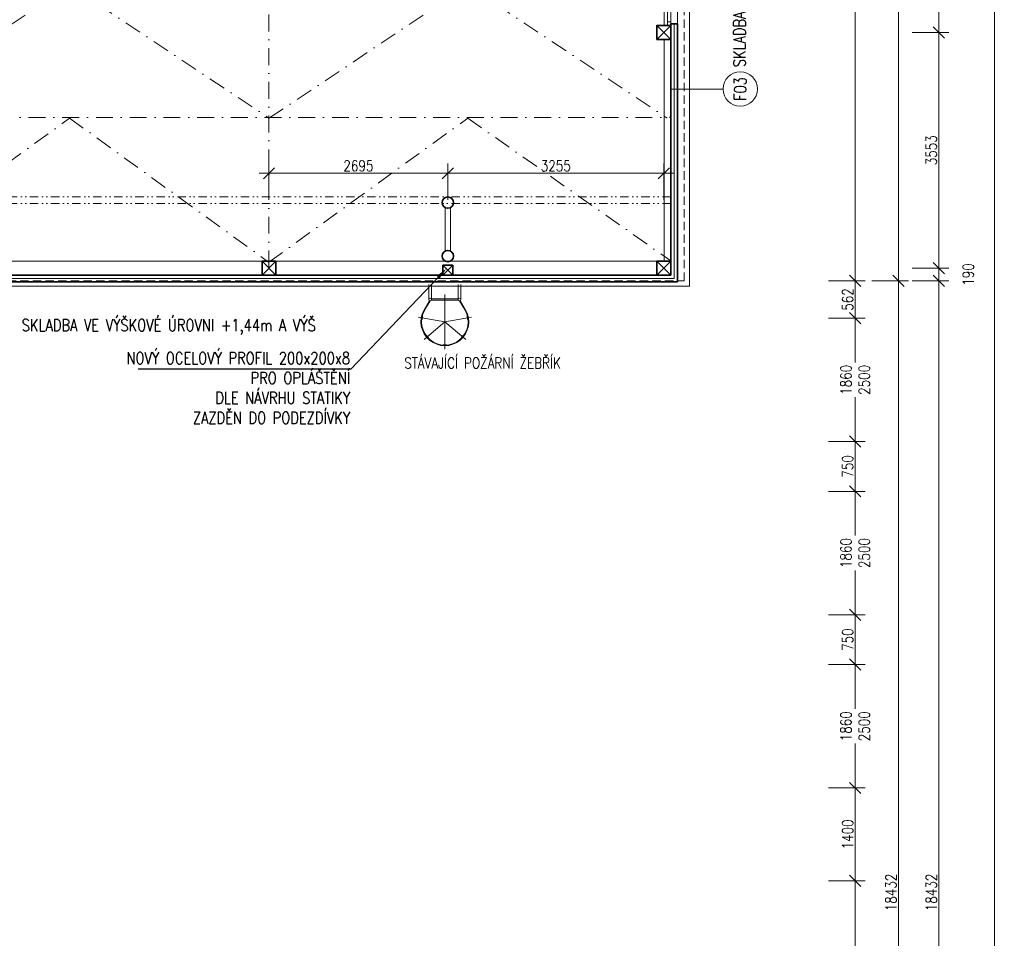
# Model space of a CAD drawing. Header units: millimetres. Extents: x -485339 to 350584, y -1189936 to 0.
# Tile 152 of 256: x -53637 to -38799, y -1051953 to -1038111. Entities that reach past the tile are written whole.
import ezdxf
from ezdxf import colors
from ezdxf.entities.mleader import LeaderData, LeaderLine
from ezdxf.enums import TextEntityAlignment as Align
from ezdxf.math import Vec2, Vec3

# ---------------------------------------------------------------- set-up
doc = ezdxf.new("R2010")
doc.units = ezdxf.units.MM
doc.header["$LTSCALE"] = 10
for name, pattern in [('1600_OPl_00 Erdgeschoss_Architektenplan_Grundrißplan_170526$0$DASHDOT', [1, 0.5, -0.25, 0, -0.25]), ('DASHDOT', [25.4, 12.7, -6.35, 0, -6.35]), ('DĚLICÍ2', [15.875, 6.35, -3.175, 0, -3.175, 0, -3.175]), ('ČÁRKOVANÁ2', [9.525, 6.35, -3.175])]:
    doc.linetypes.add(name, pattern=pattern)
doc.layers.get('Defpoints').update_dxf_attribs({"color": 201})
for name, color, linetype, lineweight in [('N_kóty', 10, 'Continuous', 18), ('N_okna', 10, 'Continuous', 18), ('N_popis', 10, 'Continuous', 18), ('N_čáry_obrys', 10, 'Continuous', 35), ('N_čáry_obv.plášt', 212, 'Continuous', 18), ('N_čáry_obv.plášt_obrys', 212, 'Continuous', 35), ('N_čáry_plné', 10, 'Continuous', 18), ('PBŘ', 152, 'Continuous', 18), ('St_kóty', 132, 'Continuous', 18), ('St_popis', 250, 'Continuous', 18), ('St_sloupy_konstrukce haly', 5, 'Continuous', 35), ('St_sloupy_opláštění_půdorys', 25, 'Continuous', 35), ('St_čáry_nad', 250, 'DĚLICÍ2', 18), ('St_čáry_osy', 250, 'DASHDOT', 18), ('St_čáry_plné', 250, 'Continuous', 18), ('St_čáry_pod', 250, 'ČÁRKOVANÁ2', 18)]:
    doc.layers.add(name, color=color, linetype=linetype, lineweight=lineweight)
doc.styles.get("Standard").update_dxf_attribs({"font": 'simplex.shx', "width": 0.8})
doc.linetypes.add('ZIGZAG', pattern='A,0.00254,-5.08,[131,ltypeshp.shx,S=5.08,R=0,X=-5.08,Y=0],-10.16,[131,ltypeshp.shx,S=5.08,R=180,X=5.08,Y=0],-5.08', length=20.32254)
doc.dimstyles.new('stavebníM100', dxfattribs={"dimtxt": 165, "dimasz": 170, "dimexe": 150, "dimexo": 100, "dimgap": 30, "dimtad": 1, "dimdec": 0, "dimtxsty": 'Standard', "dimblk": 'OBLIQUE', "dimcen": -2.5, "dimdle": 150, "dimclrd": 256, "dimclre": 256, "dimclrt": 256, "dimadec": 4, "dimazin": 0, "dimtfac": 1, "dimtdec": 0, "dimtmove": 2, "dimatfit": 3, "dimldrblk": 'OBLIQUE', "dimfxl": 400, "dimfxlon": 1, "dimlwd": -1, "dimlwe": -1, "dimarcsym": 0})
doc.dimstyles.new('stavebníM100_modul', dxfattribs={"dimtxt": 250, "dimasz": 200, "dimexe": 150, "dimexo": 100, "dimgap": 30, "dimtad": 1, "dimdec": 0, "dimtxsty": 'Standard', "dimblk": 'DOT', "dimcen": -2.5, "dimdle": 150, "dimclrd": 256, "dimclre": 256, "dimclrt": 256, "dimadec": 4, "dimazin": 0, "dimtfac": 1, "dimtdec": 0, "dimtmove": 2, "dimatfit": 3, "dimldrblk": 'OBLIQUE', "dimfxl": 400, "dimfxlon": 1, "dimlwd": -1, "dimlwe": -1, "dimarcsym": 0})
doc.dimstyles.new('stavebníM50 vnitřní', dxfattribs={"dimtxt": 100, "dimasz": 100, "dimexe": 50, "dimexo": 100, "dimgap": 30, "dimtad": 1, "dimdec": 0, "dimtxsty": 'Standard', "dimblk": 'OBLIQUE', "dimcen": 2.5, "dimclrd": 256, "dimclre": 256, "dimclrt": 256, "dimadec": 0, "dimazin": 0, "dimtfac": 1, "dimtdec": 0, "dimtmove": 2, "dimatfit": 2, "dimldrblk": 'OBLIQUE', "dimfxl": 250, "dimfxlon": 1, "dimlwd": -1, "dimlwe": -1, "dimarcsym": 0})

# ---------------------------------------------------------------- blocks, each defined once
blk = doc.blocks.new('*U5511')
at = {"layer": 'St_čáry_osy', "ltscale": 2}
blk.add_lwpolyline([(-3000, -1000), (-4, 1000), (3000, -1000)], dxfattribs=at)
blk = doc.blocks.new('*U5510')
at = {"layer": 'St_čáry_osy', "ltscale": 2}
blk.add_blockref('*U5511', (72000, 0), dxfattribs=at)
blk = doc.blocks.new('G$C7F2A87C2')
at = {"layer": 'St_sloupy_konstrukce haly', "color": 250, "lineweight": 18, "ltscale": 2}
for points in [[(-40, -815), (-40, -160)], [(40, -815), (40, -160)]]:
    blk.add_lwpolyline(points, dxfattribs=at)
at = {"layer": 'St_sloupy_konstrukce haly', "ltscale": 2}
for centre in [(0, -85), (0, -890)]:
    blk.add_circle(centre, 85, dxfattribs=at)
blk = doc.blocks.new('G$C0F2906C7')
at = {"layer": 'St_sloupy_opláštění_půdorys', "ltscale": 2}
blk.add_lwpolyline([(-105, -105), (105, -105), (105, 105), (-105, 105)], close=True, dxfattribs=at)
for points in [[(-105, 105), (105, -105)], [(105, 105), (-105, -105)]]:
    blk.add_lwpolyline(points, dxfattribs=at)
blk = doc.blocks.new('_OBLIQUE')
at = {"color": 0, "linetype": 'ByBlock'}
blk.add_line((-0.5, -0.5), (0.5, 0.5), dxfattribs=at)
blk = doc.blocks.new('*D5705')
at = {"layer": 'Defpoints', "color": 0}
for p in [(-43625, -1042046), (-59725, -1060478), (-43625, -1061697)]:
    blk.add_point(p, dxfattribs=at)
at = {"layer": 'St_kóty'}
for p, q in [((-59725, -1061297), (-59725, -1061847)), ((-43625, -1061297), (-43625, -1061847)), ((-59875, -1061697), (-43475, -1061697))]:
    blk.add_line(p, q, dxfattribs=at)
at = {"layer": 'St_kóty', "linetype": 'ByBlock', "xscale": 170, "yscale": 170, "zscale": 170, "rotation": 180}
blk.add_blockref('_OBLIQUE', (-59725, -1061697), dxfattribs=at)
at = {"layer": 'St_kóty', "linetype": 'ByBlock', "xscale": 170, "yscale": 170, "zscale": 170}
blk.add_blockref('_OBLIQUE', (-43625, -1061697), dxfattribs=at)
at = {"layer": 'St_kóty', "insert": (-51675, -1061585), "char_height": 165, "attachment_point": 5}
blk.add_mtext('16100', dxfattribs=at)
blk = doc.blocks.new('*D5706')
at = {"layer": 'Defpoints', "color": 0}
for p in [(-43625, -1042046), (-58675, -1061554), (-43625, -1062563)]:
    blk.add_point(p, dxfattribs=at)
at = {"layer": 'St_kóty'}
for p, q in [((-58675, -1062163), (-58675, -1062713)), ((-43625, -1062163), (-43625, -1062713)), ((-58825, -1062563), (-43475, -1062563))]:
    blk.add_line(p, q, dxfattribs=at)
at = {"layer": 'St_kóty', "linetype": 'ByBlock', "xscale": 170, "yscale": 170, "zscale": 170, "rotation": 180}
blk.add_blockref('_OBLIQUE', (-58675, -1062563), dxfattribs=at)
at = {"layer": 'St_kóty', "linetype": 'ByBlock', "xscale": 170, "yscale": 170, "zscale": 170}
blk.add_blockref('_OBLIQUE', (-43625, -1062563), dxfattribs=at)
at = {"layer": 'St_kóty', "insert": (-51150, -1062450), "char_height": 165, "attachment_point": 5}
blk.add_mtext('15050', dxfattribs=at)
blk = doc.blocks.new('*D5725')
at = {"layer": 'Defpoints', "color": 0}
for p in [(-55880, -1041856), (-49880, -1041843), (-49880, -1063107)]:
    blk.add_point(p, dxfattribs=at)
at = {"layer": 'St_kóty'}
for p, q in [((-55880, -1062707), (-55880, -1063257)), ((-49880, -1062707), (-49880, -1063257)), ((-56030, -1063107), (-49730, -1063107))]:
    blk.add_line(p, q, dxfattribs=at)
at = {"layer": 'St_kóty', "linetype": 'ByBlock', "xscale": 170, "yscale": 170, "zscale": 170, "rotation": 180}
blk.add_blockref('_OBLIQUE', (-55880, -1063107), dxfattribs=at)
at = {"layer": 'St_kóty', "linetype": 'ByBlock', "xscale": 170, "yscale": 170, "zscale": 170}
blk.add_blockref('_OBLIQUE', (-49880, -1063107), dxfattribs=at)
at = {"layer": 'St_kóty', "insert": (-52880, -1062994), "char_height": 165, "attachment_point": 5}
blk.add_mtext('6000', dxfattribs=at)
blk = doc.blocks.new('*D5726')
at = {"layer": 'Defpoints', "color": 0}
for p in [(-49880, -1041843), (-43930, -1041856), (-43930, -1063107)]:
    blk.add_point(p, dxfattribs=at)
at = {"layer": 'St_kóty'}
for p, q in [((-49880, -1062707), (-49880, -1063257)), ((-43930, -1062707), (-43930, -1063257)), ((-50030, -1063107), (-43780, -1063107))]:
    blk.add_line(p, q, dxfattribs=at)
at = {"layer": 'St_kóty', "linetype": 'ByBlock', "xscale": 170, "yscale": 170, "zscale": 170, "rotation": 180}
blk.add_blockref('_OBLIQUE', (-49880, -1063107), dxfattribs=at)
at = {"layer": 'St_kóty', "linetype": 'ByBlock', "xscale": 170, "yscale": 170, "zscale": 170}
blk.add_blockref('_OBLIQUE', (-43930, -1063107), dxfattribs=at)
at = {"layer": 'St_kóty', "insert": (-46905, -1062994), "char_height": 165, "attachment_point": 5}
blk.add_mtext('5950', dxfattribs=at)
blk = doc.blocks.new('*D5727')
at = {"layer": 'Defpoints', "color": 0}
for p in [(-43930, -1041856), (-43625, -1041856), (-43625, -1063107)]:
    blk.add_point(p, dxfattribs=at)
at = {"layer": 'St_kóty'}
for p, q in [((-43930, -1062707), (-43930, -1063257)), ((-43625, -1062707), (-43625, -1063257)), ((-44080, -1063107), (-43475, -1063107))]:
    blk.add_line(p, q, dxfattribs=at)
at = {"layer": 'St_kóty', "linetype": 'ByBlock', "xscale": 170, "yscale": 170, "zscale": 170, "rotation": 180}
blk.add_blockref('_OBLIQUE', (-43930, -1063107), dxfattribs=at)
at = {"layer": 'St_kóty', "linetype": 'ByBlock', "xscale": 170, "yscale": 170, "zscale": 170}
blk.add_blockref('_OBLIQUE', (-43625, -1063107), dxfattribs=at)
at = {"layer": 'St_kóty', "insert": (-43393, -1063260), "char_height": 165, "attachment_point": 5}
blk.add_mtext('305', dxfattribs=at)
blk = doc.blocks.new('_Dot')
at = {"color": 0, "linetype": 'ByBlock', "lineweight": -2}
blk.add_line((-0.5, 0), (-1, 0), dxfattribs=at)
at = {"color": 0, "linetype": 'ByBlock', "const_width": 0.5}
blk.add_lwpolyline([(-0.25, 0, 1), (0.25, 0, 1)], format="xyb", close=True, dxfattribs=at)
blk = doc.blocks.new('*D5728')
at = {"layer": 'Defpoints', "color": 0}
for p in [(-47185, -1041757), (-43625, -1042046), (-47185, -1064041)]:
    blk.add_point(p, dxfattribs=at)
at = {"layer": 'St_kóty'}
for p, q in [((-47185, -1063641), (-47185, -1064191)), ((-43625, -1063641), (-43625, -1064191)), ((-43825, -1064041), (-46985, -1064041))]:
    blk.add_line(p, q, dxfattribs=at)
at = {"layer": 'St_kóty', "linetype": 'ByBlock', "xscale": 200, "yscale": 200, "zscale": 200, "rotation": 180}
blk.add_blockref('_Dot', (-47185, -1064041), dxfattribs=at)
at = {"layer": 'St_kóty', "linetype": 'ByBlock', "xscale": 200, "yscale": 200, "zscale": 200}
blk.add_blockref('_Dot', (-43625, -1064041), dxfattribs=at)
at = {"layer": 'St_kóty', "insert": (-45405, -1063886), "char_height": 250, "attachment_point": 5}
blk.add_mtext('3560', dxfattribs=at)
blk = doc.blocks.new('*D5729')
at = {"layer": 'Defpoints', "color": 0}
for p in [(-59185, -1040783), (-47185, -1041757), (-59185, -1064041)]:
    blk.add_point(p, dxfattribs=at)
at = {"layer": 'St_kóty'}
for p, q in [((-59185, -1063641), (-59185, -1064191)), ((-47185, -1063641), (-47185, -1064191)), ((-47385, -1064041), (-58985, -1064041))]:
    blk.add_line(p, q, dxfattribs=at)
at = {"layer": 'St_kóty', "linetype": 'ByBlock', "xscale": 200, "yscale": 200, "zscale": 200, "rotation": 180}
blk.add_blockref('_Dot', (-59185, -1064041), dxfattribs=at)
at = {"layer": 'St_kóty', "linetype": 'ByBlock', "xscale": 200, "yscale": 200, "zscale": 200}
blk.add_blockref('_Dot', (-47185, -1064041), dxfattribs=at)
at = {"layer": 'St_kóty', "insert": (-53185, -1063886), "char_height": 250, "attachment_point": 5}
blk.add_mtext('12000', dxfattribs=at)
blk = doc.blocks.new('*D5757')
at = {"layer": 'Defpoints', "color": 0}
for p in [(-59725, -1051088), (-41047, -1051088), (-59725, -1056188)]:
    blk.add_point(p, dxfattribs=at)
at = {"layer": 'St_kóty'}
for p, q in [((-41047, -1056338), (-41047, -1050938)), ((-41447, -1051088), (-40897, -1051088)), ((-41447, -1056188), (-40897, -1056188))]:
    blk.add_line(p, q, dxfattribs=at)
at = {"layer": 'St_kóty', "linetype": 'ByBlock', "xscale": 170, "yscale": 170, "zscale": 170}
for p, rotation in [((-41047, -1051088), 90), ((-41047, -1056188), 270)]:
    blk.add_blockref('_OBLIQUE', p, dxfattribs=dict(at, rotation=rotation))
at = {"layer": 'St_kóty', "insert": (-41159, -1053638), "char_height": 165, "attachment_point": 5, "rotation": 90}
blk.add_mtext('5100', dxfattribs=at)
blk = doc.blocks.new('*D5758')
at = {"layer": 'Defpoints', "color": 0}
for p in [(-59725, -1049688), (-41047, -1049688), (-59725, -1051088)]:
    blk.add_point(p, dxfattribs=at)
at = {"layer": 'St_kóty'}
for p, q in [((-41047, -1051238), (-41047, -1049538)), ((-41447, -1049688), (-40897, -1049688)), ((-41447, -1051088), (-40897, -1051088))]:
    blk.add_line(p, q, dxfattribs=at)
at = {"layer": 'St_kóty', "linetype": 'ByBlock', "xscale": 170, "yscale": 170, "zscale": 170}
for p, rotation in [((-41047, -1049688), 90), ((-41047, -1051088), 270)]:
    blk.add_blockref('_OBLIQUE', p, dxfattribs=dict(at, rotation=rotation))
at = {"layer": 'St_kóty', "insert": (-41159, -1050388), "char_height": 165, "attachment_point": 5, "rotation": 90}
blk.add_mtext('1400', dxfattribs=at)
blk = doc.blocks.new('*D5759')
at = {"layer": 'Defpoints', "color": 0}
for p in [(-59725, -1047828), (-41047, -1047828), (-59725, -1049688)]:
    blk.add_point(p, dxfattribs=at)
at = {"layer": 'St_kóty'}
for p, q in [((-41047, -1047678), (-41047, -1048495)), ((-41447, -1047828), (-40897, -1047828)), ((-41047, -1049838), (-41047, -1049020)), ((-41447, -1049688), (-40897, -1049688))]:
    blk.add_line(p, q, dxfattribs=at)
at = {"layer": 'St_kóty', "linetype": 'ByBlock', "xscale": 170, "yscale": 170, "zscale": 170}
for p, rotation in [((-41047, -1047828), 90), ((-41047, -1049688), 270)]:
    blk.add_blockref('_OBLIQUE', p, dxfattribs=dict(at, rotation=rotation))
at = {"layer": 'St_kóty', "insert": (-41047, -1048758), "char_height": 165, "attachment_point": 5, "rotation": 90}
blk.add_mtext('1860\\P2500', dxfattribs=at)
blk = doc.blocks.new('*D5760')
at = {"layer": 'Defpoints', "color": 0}
for p in [(-59725, -1047078), (-41047, -1047078), (-59725, -1047828)]:
    blk.add_point(p, dxfattribs=at)
at = {"layer": 'St_kóty'}
for p, q in [((-41047, -1047978), (-41047, -1046928)), ((-41447, -1047078), (-40897, -1047078)), ((-41447, -1047828), (-40897, -1047828))]:
    blk.add_line(p, q, dxfattribs=at)
at = {"layer": 'St_kóty', "linetype": 'ByBlock', "xscale": 170, "yscale": 170, "zscale": 170}
for p, rotation in [((-41047, -1047078), 90), ((-41047, -1047828), 270)]:
    blk.add_blockref('_OBLIQUE', p, dxfattribs=dict(at, rotation=rotation))
at = {"layer": 'St_kóty', "insert": (-41159, -1047453), "char_height": 165, "attachment_point": 5, "rotation": 90}
blk.add_mtext('750', dxfattribs=at)
blk = doc.blocks.new('*D5761')
at = {"layer": 'Defpoints', "color": 0}
for p in [(-59725, -1045218), (-41047, -1045218), (-59725, -1047078)]:
    blk.add_point(p, dxfattribs=at)
at = {"layer": 'St_kóty'}
for p, q in [((-41047, -1045068), (-41047, -1045885)), ((-41447, -1045218), (-40897, -1045218)), ((-41047, -1047228), (-41047, -1046410)), ((-41447, -1047078), (-40897, -1047078))]:
    blk.add_line(p, q, dxfattribs=at)
at = {"layer": 'St_kóty', "linetype": 'ByBlock', "xscale": 170, "yscale": 170, "zscale": 170}
for p, rotation in [((-41047, -1045218), 90), ((-41047, -1047078), 270)]:
    blk.add_blockref('_OBLIQUE', p, dxfattribs=dict(at, rotation=rotation))
at = {"layer": 'St_kóty', "insert": (-41047, -1046148), "char_height": 165, "attachment_point": 5, "rotation": 90}
blk.add_mtext('1860\\P2500', dxfattribs=at)
blk = doc.blocks.new('*D5762')
at = {"layer": 'Defpoints', "color": 0}
for p in [(-59725, -1044468), (-41047, -1044468), (-59725, -1045218)]:
    blk.add_point(p, dxfattribs=at)
at = {"layer": 'St_kóty'}
for p, q in [((-41047, -1045368), (-41047, -1044318)), ((-41447, -1044468), (-40897, -1044468)), ((-41447, -1045218), (-40897, -1045218))]:
    blk.add_line(p, q, dxfattribs=at)
at = {"layer": 'St_kóty', "linetype": 'ByBlock', "xscale": 170, "yscale": 170, "zscale": 170}
for p, rotation in [((-41047, -1044468), 90), ((-41047, -1045218), 270)]:
    blk.add_blockref('_OBLIQUE', p, dxfattribs=dict(at, rotation=rotation))
at = {"layer": 'St_kóty', "insert": (-41159, -1044843), "char_height": 165, "attachment_point": 5, "rotation": 90}
blk.add_mtext('750', dxfattribs=at)
blk = doc.blocks.new('*D5763')
at = {"layer": 'Defpoints', "color": 0}
for p in [(-60025, -1042608), (-41047, -1042608), (-59725, -1044468)]:
    blk.add_point(p, dxfattribs=at)
at = {"layer": 'St_kóty'}
for p, q in [((-41047, -1042458), (-41047, -1043275)), ((-41447, -1042608), (-40897, -1042608)), ((-41047, -1044618), (-41047, -1043800)), ((-41447, -1044468), (-40897, -1044468))]:
    blk.add_line(p, q, dxfattribs=at)
at = {"layer": 'St_kóty', "linetype": 'ByBlock', "xscale": 170, "yscale": 170, "zscale": 170}
for p, rotation in [((-41047, -1042608), 90), ((-41047, -1044468), 270)]:
    blk.add_blockref('_OBLIQUE', p, dxfattribs=dict(at, rotation=rotation))
at = {"layer": 'St_kóty', "insert": (-41047, -1043538), "char_height": 165, "attachment_point": 5, "rotation": 90}
blk.add_mtext('1860\\P2500', dxfattribs=at)
blk = doc.blocks.new('*D5764')
at = {"layer": 'Defpoints', "color": 0}
for p in [(-59725, -1042046), (-41047, -1042046), (-60025, -1042608)]:
    blk.add_point(p, dxfattribs=at)
at = {"layer": 'St_kóty'}
for p, q in [((-41047, -1042758), (-41047, -1041896)), ((-41447, -1042046), (-40897, -1042046)), ((-41447, -1042608), (-40897, -1042608))]:
    blk.add_line(p, q, dxfattribs=at)
at = {"layer": 'St_kóty', "linetype": 'ByBlock', "xscale": 170, "yscale": 170, "zscale": 170}
for p, rotation in [((-41047, -1042046), 90), ((-41047, -1042608), 270)]:
    blk.add_blockref('_OBLIQUE', p, dxfattribs=dict(at, rotation=rotation))
at = {"layer": 'St_kóty', "insert": (-41159, -1042327), "char_height": 165, "attachment_point": 5, "rotation": 90}
blk.add_mtext('562', dxfattribs=at)
blk = doc.blocks.new('*D5765')
at = {"layer": 'Defpoints', "color": 0}
for p in [(-43725, -1031958), (-41047, -1031958), (-59725, -1042046)]:
    blk.add_point(p, dxfattribs=at)
at = {"layer": 'St_kóty'}
for p, q in [((-41047, -1042196), (-41047, -1031808)), ((-41447, -1031958), (-40897, -1031958)), ((-41447, -1042046), (-40897, -1042046))]:
    blk.add_line(p, q, dxfattribs=at)
at = {"layer": 'St_kóty', "linetype": 'ByBlock', "xscale": 170, "yscale": 170, "zscale": 170}
for p, rotation in [((-41047, -1031958), 90), ((-41047, -1042046), 270)]:
    blk.add_blockref('_OBLIQUE', p, dxfattribs=dict(at, rotation=rotation))
at = {"layer": 'St_kóty', "insert": (-41159, -1037002), "char_height": 165, "attachment_point": 5, "rotation": 90}
blk.add_mtext('10088', dxfattribs=at)
blk = doc.blocks.new('*D5770')
at = {"layer": 'Defpoints', "color": 0}
for p in [(-59739, -1042046), (-40393, -1042046), (-59725, -1060478)]:
    blk.add_point(p, dxfattribs=at)
at = {"layer": 'St_kóty'}
for p, q in [((-40393, -1060628), (-40393, -1041896)), ((-40793, -1042046), (-40243, -1042046)), ((-40793, -1060478), (-40243, -1060478))]:
    blk.add_line(p, q, dxfattribs=at)
at = {"layer": 'St_kóty', "linetype": 'ByBlock', "xscale": 170, "yscale": 170, "zscale": 170}
for p, rotation in [((-40393, -1042046), 90), ((-40393, -1060478), 270)]:
    blk.add_blockref('_OBLIQUE', p, dxfattribs=dict(at, rotation=rotation))
at = {"layer": 'St_kóty', "insert": (-40506, -1051262), "char_height": 165, "attachment_point": 5, "rotation": 90}
blk.add_mtext('18432', dxfattribs=at)
blk = doc.blocks.new('*D5771')
at = {"layer": 'Defpoints', "color": 0}
for p in [(-43625, -992923), (-40393, -992923), (-59739, -1042046)]:
    blk.add_point(p, dxfattribs=at)
at = {"layer": 'St_kóty'}
for p, q in [((-40393, -1042196), (-40393, -992773)), ((-40793, -992923), (-40243, -992923)), ((-40793, -1042046), (-40243, -1042046))]:
    blk.add_line(p, q, dxfattribs=at)
at = {"layer": 'St_kóty', "linetype": 'ByBlock', "xscale": 170, "yscale": 170, "zscale": 170}
for p, rotation in [((-40393, -992923), 90), ((-40393, -1042046), 270)]:
    blk.add_blockref('_OBLIQUE', p, dxfattribs=dict(at, rotation=rotation))
at = {"layer": 'St_kóty', "insert": (-40506, -1017484), "char_height": 165, "attachment_point": 5, "rotation": 90}
blk.add_mtext('49123', dxfattribs=at)
blk = doc.blocks.new('*D5772')
at = {"layer": 'Defpoints', "color": 0}
for p in [(-59725, -1042046), (-39785, -1042046), (-59725, -1060478)]:
    blk.add_point(p, dxfattribs=at)
at = {"layer": 'St_kóty'}
for p, q in [((-39785, -1060628), (-39785, -1041896)), ((-40185, -1042046), (-39635, -1042046)), ((-40185, -1060478), (-39635, -1060478))]:
    blk.add_line(p, q, dxfattribs=at)
at = {"layer": 'St_kóty', "linetype": 'ByBlock', "xscale": 170, "yscale": 170, "zscale": 170}
for p, rotation in [((-39785, -1042046), 90), ((-39785, -1060478), 270)]:
    blk.add_blockref('_OBLIQUE', p, dxfattribs=dict(at, rotation=rotation))
at = {"layer": 'St_kóty', "insert": (-39898, -1051262), "char_height": 165, "attachment_point": 5, "rotation": 90}
blk.add_mtext('18432', dxfattribs=at)
blk = doc.blocks.new('*D5773')
at = {"layer": 'Defpoints', "color": 0}
for p in [(-43930, -1041856), (-39785, -1041856), (-59725, -1042046)]:
    blk.add_point(p, dxfattribs=at)
at = {"layer": 'St_kóty'}
for p, q in [((-39785, -1042196), (-39785, -1041706)), ((-40185, -1041856), (-39635, -1041856)), ((-40185, -1042046), (-39635, -1042046))]:
    blk.add_line(p, q, dxfattribs=at)
at = {"layer": 'St_kóty', "linetype": 'ByBlock', "xscale": 170, "yscale": 170, "zscale": 170}
for p, rotation in [((-39785, -1041856), 90), ((-39785, -1042046), 270)]:
    blk.add_blockref('_OBLIQUE', p, dxfattribs=dict(at, rotation=rotation))
at = {"layer": 'St_kóty', "insert": (-39343, -1041951), "char_height": 165, "attachment_point": 5, "rotation": 90}
blk.add_mtext('190', dxfattribs=at)
blk = doc.blocks.new('*D5774')
at = {"layer": 'Defpoints', "color": 0}
for p in [(-43930, -1038303), (-39785, -1038303), (-43930, -1041856)]:
    blk.add_point(p, dxfattribs=at)
at = {"layer": 'St_kóty'}
for p, q in [((-39785, -1042006), (-39785, -1038153)), ((-40185, -1038303), (-39635, -1038303)), ((-40185, -1041856), (-39635, -1041856))]:
    blk.add_line(p, q, dxfattribs=at)
at = {"layer": 'St_kóty', "linetype": 'ByBlock', "xscale": 170, "yscale": 170, "zscale": 170}
for p, rotation in [((-39785, -1038303), 90), ((-39785, -1041856), 270)]:
    blk.add_blockref('_OBLIQUE', p, dxfattribs=dict(at, rotation=rotation))
at = {"layer": 'St_kóty', "insert": (-39898, -1040079), "char_height": 165, "attachment_point": 5, "rotation": 90}
blk.add_mtext('3553', dxfattribs=at)
blk = doc.blocks.new('*D5775')
at = {"layer": 'Defpoints', "color": 0}
for p in [(-43930, -1032063), (-39785, -1032063), (-43930, -1038303)]:
    blk.add_point(p, dxfattribs=at)
at = {"layer": 'St_kóty'}
for p, q in [((-39785, -1038453), (-39785, -1031913)), ((-40185, -1032063), (-39635, -1032063)), ((-40185, -1038303), (-39635, -1038303))]:
    blk.add_line(p, q, dxfattribs=at)
at = {"layer": 'St_kóty', "linetype": 'ByBlock', "xscale": 170, "yscale": 170, "zscale": 170}
for p, rotation in [((-39785, -1032063), 90), ((-39785, -1038303), 270)]:
    blk.add_blockref('_OBLIQUE', p, dxfattribs=dict(at, rotation=rotation))
at = {"layer": 'St_kóty', "insert": (-39898, -1035183), "char_height": 165, "attachment_point": 5, "rotation": 90}
blk.add_mtext('6240', dxfattribs=at)
blk = doc.blocks.new('*D5783')
at = {"layer": 'Defpoints', "color": 0}
for p in [(-43625, -992923), (-59725, -1060478), (-38949, -1060478)]:
    blk.add_point(p, dxfattribs=at)
at = {"layer": 'St_kóty'}
for p, q in [((-38949, -992773), (-38949, -1060628)), ((-39349, -992923), (-38799, -992923)), ((-39349, -1060478), (-38799, -1060478))]:
    blk.add_line(p, q, dxfattribs=at)
at = {"layer": 'St_kóty', "linetype": 'ByBlock', "xscale": 170, "yscale": 170, "zscale": 170}
for p, rotation in [((-38949, -992923), 90), ((-38949, -1060478), 270)]:
    blk.add_blockref('_OBLIQUE', p, dxfattribs=dict(at, rotation=rotation))
at = {"layer": 'St_kóty', "insert": (-39061, -1026700), "char_height": 165, "attachment_point": 5, "rotation": 90}
blk.add_mtext('67555', dxfattribs=at)
blk = doc.blocks.new('*D6628')
at = {"layer": 'Defpoints', "color": 0}
for p in [(-43625, -1042046), (-140555, -1060078), (-43625, -1065645)]:
    blk.add_point(p, dxfattribs=at)
at = {"layer": 'St_kóty'}
for p, q in [((-140555, -1065245), (-140555, -1065795)), ((-43625, -1065245), (-43625, -1065795)), ((-140705, -1065645), (-43475, -1065645))]:
    blk.add_line(p, q, dxfattribs=at)
at = {"layer": 'St_kóty', "linetype": 'ByBlock', "xscale": 170, "yscale": 170, "zscale": 170, "rotation": 180}
blk.add_blockref('_OBLIQUE', (-140555, -1065645), dxfattribs=at)
at = {"layer": 'St_kóty', "linetype": 'ByBlock', "xscale": 170, "yscale": 170, "zscale": 170}
blk.add_blockref('_OBLIQUE', (-43625, -1065645), dxfattribs=at)
at = {"layer": 'St_kóty', "insert": (-92090, -1065533), "char_height": 165, "attachment_point": 5}
blk.add_mtext('96930', dxfattribs=at)
blk = doc.blocks.new('*D6630')
at = {"layer": 'Defpoints', "color": 0}
for p in [(-43625, -1042046), (-59725, -1060478), (-43625, -1065253)]:
    blk.add_point(p, dxfattribs=at)
at = {"layer": 'St_kóty'}
for p, q in [((-59725, -1065003), (-59725, -1065303)), ((-43625, -1065003), (-43625, -1065303)), ((-59725, -1065253), (-43625, -1065253))]:
    blk.add_line(p, q, dxfattribs=at)
at = {"layer": 'St_kóty', "linetype": 'ByBlock', "xscale": 100, "yscale": 100, "zscale": 100, "rotation": 180}
blk.add_blockref('_OBLIQUE', (-59725, -1065253), dxfattribs=at)
at = {"layer": 'St_kóty', "linetype": 'ByBlock', "xscale": 100, "yscale": 100, "zscale": 100}
blk.add_blockref('_OBLIQUE', (-43625, -1065253), dxfattribs=at)
at = {"layer": 'St_kóty', "insert": (-51675, -1065173), "char_height": 100, "attachment_point": 5}
blk.add_mtext('16100', dxfattribs=at)
blk = doc.blocks.new('G$CA450B66E')
at = {"layer": 'N_okna'}
for p, q in [((0, 0), (0, 50)), ((0, 50), (0, 0)), ((0, 50), (52, 50)), ((1206, 50), (0, 50)), ((52, 0), (0, 0)), ((0, 0), (1206, 0)), ((52, 50), (52, 0)), ((1154, 50), (1154, 0)), ((1206, 50), (1154, 50)), ((1154, 0), (1206, 0)), ((1206, 0), (1206, 50)), ((1206, 0), (1206, 50)), ((1206, 50), (1206, 0)), ((1206, 0), (1206, 50)), ((1206, 0), (1206, 50)), ((1206, 50), (1206, 0)), ((1206, 50), (1206, 50)), ((1206, 50), (1258, 50)), ((2412, 50), (1206, 50)), ((1206, 0), (1206, 0)), ((1258, 0), (1206, 0)), ((1206, 0), (2412, 0)), ((1258, 50), (1258, 0)), ((2360, 50), (2360, 0)), ((2412, 50), (2360, 50)), ((2360, 0), (2412, 0)), ((2412, 0), (2412, 50)), ((2412, 0), (2412, 50)), ((2412, 50), (2412, 0)), ((2412, 0), (2412, 50)), ((2412, 0), (2412, 50)), ((2412, 50), (2412, 0)), ((2412, 50), (2412, 50)), ((2412, 50), (2464, 50)), ((3618, 50), (2412, 50)), ((2412, 0), (2412, 0)), ((2464, 0), (2412, 0)), ((2412, 0), (3618, 0)), ((2464, 50), (2464, 0)), ((3566, 50), (3566, 0)), ((3618, 50), (3566, 50)), ((3566, 0), (3618, 0)), ((3618, 0), (3618, 50)), ((3618, 0), (3618, 50)), ((3618, 50), (3618, 0)), ((3618, 0), (3618, 50)), ((3618, 0), (3618, 50)), ((3618, 50), (3618, 0)), ((3618, 50), (3618, 50)), ((3618, 50), (3670, 50)), ((4824, 50), (3618, 50)), ((3618, 0), (3618, 0)), ((3670, 0), (3618, 0)), ((3618, 0), (4824, 0)), ((3670, 50), (3670, 0)), ((4772, 50), (4772, 0)), ((4824, 50), (4772, 50)), ((4772, 0), (4824, 0)), ((4824, 0), (4824, 50)), ((4824, 0), (4824, 50)), ((4824, 50), (4824, 0)), ((4824, 0), (4824, 50)), ((4824, 0), (4824, 50)), ((4824, 50), (4824, 0)), ((4824, 50), (4824, 50)), ((4824, 50), (4876, 50)), ((6030, 50), (4824, 50)), ((4824, 0), (4824, 0)), ((4876, 0), (4824, 0)), ((4824, 0), (6030, 0)), ((4876, 50), (4876, 0)), ((5978, 50), (5978, 0)), ((6030, 50), (5978, 50)), ((5978, 0), (6030, 0)), ((6030, 0), (6030, 50)), ((6030, 0), (6030, 50))]:
    blk.add_line(p, q, dxfattribs=at)
blk.add_lwpolyline([(0, 0), (6030, 0), (6030, 50), (0, 50)], close=True, dxfattribs=at)
blk = doc.blocks.new('A$C24EE0DA8')
at = {"linetype": '1600_OPl_00 Erdgeschoss_Architektenplan_Grundrißplan_170526$0$DASHDOT'}
for p, q in [((0.565, -0.24), (0.494, 0.164)), ((0.565, -0.24), (0.829, 0.074)), ((0.975, -0.24), (0.155, -0.24)), ((0.565, -0.24), (0.494, -0.644)), ((0.565, -0.24), (0.829, -0.554))]:
    blk.add_line(p, q, dxfattribs=at)
at = {"linetype": 'Continuous'}
for p, q in [((0, 0), (0.23, 0)), ((0.246, -0.008), (0.386, 0.072)), ((0.25, -0.017), (0.391, 0.064)), ((0.48, 0.1), (0.529, 0.109)), ((0.53, 0.104), (0.48, 0.095)), ((0.48, 0.095), (0.48, 0.1)), ((0.529, 0.109), (0.53, 0.104)), ((0.768, 0.04), (0.771, 0.044)), ((0.806, 0.008), (0.768, 0.04)), ((0.771, 0.044), (0.809, 0.012)), ((0.809, 0.012), (0.806, 0.008)), ((0, -0.04), (0.23, -0.04)), ((0.22, -0.037), (0.22, -0.443)), ((0.24, -0.037), (0.24, -0.443)), ((0.91, -0.215), (0.915, -0.215)), ((0.91, -0.265), (0.91, -0.215)), ((0.915, -0.265), (0.91, -0.265)), ((0.915, -0.215), (0.915, -0.265)), ((0, -0.44), (0.23, -0.44)), ((0, -0.48), (0.23, -0.48)), ((0.246, -0.472), (0.386, -0.553)), ((0.25, -0.463), (0.391, -0.544)), ((0.48, -0.575), (0.53, -0.584)), ((0.48, -0.58), (0.48, -0.575)), ((0.529, -0.589), (0.48, -0.58)), ((0.53, -0.584), (0.529, -0.589)), ((0.768, -0.52), (0.806, -0.488)), ((0.771, -0.524), (0.768, -0.52)), ((0.809, -0.492), (0.771, -0.524)), ((0.806, -0.488), (0.809, -0.492))]:
    blk.add_line(p, q, dxfattribs=at)
for centre, radius in [((0.23, -0.02), 0.02), ((0.23, -0.46), 0.02), ((0.24, -0.395), 0)]:
    blk.add_circle(centre, radius, dxfattribs=at)
for radius, start, end in [(0.36, 240.2393, 119.7607), (0.35, 240.2389, 119.7611)]:
    blk.add_arc((0.565, -0.24), radius, start, end, dxfattribs=at)
blk = doc.blocks.new('G$CBB62DE26')
at = {"layer": 'St_sloupy_opláštění_půdorys', "color": 0, "ltscale": 2}
blk.add_lwpolyline([(-75, -150), (75, -150), (75, 0), (-75, 0)], close=True, dxfattribs=at)
for points in [[(-75, 0), (75, -150)], [(75, 0), (-75, -150)]]:
    blk.add_lwpolyline(points, dxfattribs=at)
blk = doc.blocks.new('*D8005')
at = {"layer": 'Defpoints', "color": 0}
for p in [(-47185, -1040426), (-49880, -1041856), (-47185, -1041886)]:
    blk.add_point(p, dxfattribs=at)
at = {"layer": 'N_kóty'}
for p, q in [((-49880, -1040826), (-49880, -1040276)), ((-47185, -1040826), (-47185, -1040276)), ((-50030, -1040426), (-47035, -1040426))]:
    blk.add_line(p, q, dxfattribs=at)
at = {"layer": 'N_kóty', "linetype": 'ByBlock', "xscale": 170, "yscale": 170, "zscale": 170, "rotation": 180}
blk.add_blockref('_OBLIQUE', (-49880, -1040426), dxfattribs=at)
at = {"layer": 'N_kóty', "linetype": 'ByBlock', "xscale": 170, "yscale": 170, "zscale": 170}
blk.add_blockref('_OBLIQUE', (-47185, -1040426), dxfattribs=at)
at = {"layer": 'N_kóty', "lineweight": 18, "insert": (-48533, -1040313), "char_height": 165, "attachment_point": 5}
blk.add_mtext('2695', dxfattribs=at)
blk = doc.blocks.new('*D8006')
at = {"layer": 'Defpoints', "color": 0}
for p in [(-43930, -1040426), (-43930, -1041751), (-47185, -1041886)]:
    blk.add_point(p, dxfattribs=at)
at = {"layer": 'N_kóty'}
for p, q in [((-47185, -1040826), (-47185, -1040276)), ((-43930, -1040826), (-43930, -1040276)), ((-47335, -1040426), (-43780, -1040426))]:
    blk.add_line(p, q, dxfattribs=at)
at = {"layer": 'N_kóty', "linetype": 'ByBlock', "xscale": 170, "yscale": 170, "zscale": 170, "rotation": 180}
blk.add_blockref('_OBLIQUE', (-47185, -1040426), dxfattribs=at)
at = {"layer": 'N_kóty', "linetype": 'ByBlock', "xscale": 170, "yscale": 170, "zscale": 170}
blk.add_blockref('_OBLIQUE', (-43930, -1040426), dxfattribs=at)
at = {"layer": 'N_kóty', "lineweight": 18, "insert": (-45558, -1040313), "char_height": 165, "attachment_point": 5}
blk.add_mtext('3255', dxfattribs=at)

msp = doc.modelspace()

# ---------------------------------------------------------------- linework, layer by layer
at = {"layer": 'N_popis'}
msp.add_lwpolyline([(-43037.9, -1039155.4), (-43825.2, -1039155.4)], dxfattribs=at)
msp.add_circle((-42778, -1039155.4), 259.9, dxfattribs=at)
at = {"layer": 'N_čáry_obv.plášt'}
msp.add_lwpolyline([(-43725.2, -1038172.6), (-43725.2, -1032192.6)], dxfattribs=at)
at = {"layer": 'N_čáry_obv.plášt', "linetype": 'ZIGZAG', "ltscale": 0.8}
for points in [[(-43775.2, -1042010.7), (-43775.2, -1038172.6)], [(-43775.2, -1042010.7), (-59644.9, -1042010.7)]]:
    msp.add_lwpolyline(points, dxfattribs=at)
at = {"layer": 'N_čáry_obv.plášt_obrys'}
for points in [[(-43825.2, -1041960.7), (-43825.2, -1038172.6)], [(-43825.2, -1038172.6), (-43725.2, -1038172.6)], [(-43725.2, -1042060.7), (-43725.2, -1038172.6)]]:
    msp.add_lwpolyline(points, dxfattribs=at)
at = {"layer": 'N_čáry_obv.plášt_obrys', "ltscale": 2}
for points in [[(-43725.2, -1042060.7), (-59644.9, -1042060.7)], [(-43825.2, -1041960.7), (-59514.9, -1041960.7)]]:
    msp.add_lwpolyline(points, dxfattribs=at)
at = {"layer": 'N_čáry_plné', "ltscale": 2}
msp.add_lwpolyline([(-59644.9, -1042125.8), (-43545.2, -1042125.8), (-43545.2, -1031957.6), (-43825.2, -1031957.6)], dxfattribs=at)
at = {"layer": 'St_čáry_nad', "ltscale": 2}
for points in [[(-43825.2, -1040782.6), (-139879.9, -1040782.6)], [(-43825.2, -1040882.6), (-139879.9, -1040882.6)]]:
    msp.add_lwpolyline(points, dxfattribs=at)
at = {"layer": 'St_čáry_osy', "ltscale": 2}
for points in [[(-49879.9, -1041843.2), (-49879.9, -992785.6)], [(-49879.9, -1039595.1), (-46884.2, -1037595.1), (-43878.9, -1039595.1)], [(-139879.9, -1039595.1), (-43825.2, -1039582.3)], [(-55879.9, -1041767.6), (-52884.2, -1039595.1), (-49879.9, -1041767.6)], [(-49879.9, -1041766.8), (-46884.2, -1039594.3), (-43825.2, -1041744.8)]]:
    msp.add_lwpolyline(points, dxfattribs=at)
at = {"layer": 'St_čáry_plné', "ltscale": 2}
for p, q in [((-43925.2, -1038407.6), (-43925.2, -1041750.7)), ((-43925.2, -1041750.7), (-59724.9, -1041750.7))]:
    msp.add_line(p, q, dxfattribs=at)
for points in [[(-43925.2, -1038197.6), (-43925.2, -1032167.6)], [(-43925.2, -1041750.7), (-43925.2, -1038407.6)], [(-43822.5, -1041750.7), (-59724.9, -1041750.7)], [(-49984.9, -1041750.7), (-55774.9, -1041750.7)], [(-44030.5, -1041750.7), (-49774.9, -1041750.7)]]:
    msp.add_lwpolyline(points, dxfattribs=at)
at = {"layer": 'St_čáry_pod', "ltscale": 2}
msp.add_lwpolyline([(-59724.9, -1042045.8), (-43625.2, -1042045.8), (-43625.2, -1031957.6), (-43825.2, -1031957.6)], dxfattribs=at)

# ---------------------------------------------------------------- block references
at = {"layer": 'N_okna', "rotation": 270}
msp.add_blockref('G$CA450B66E', (-43875.2, -1032167.6), dxfattribs=at)
at = {"layer": 'N_čáry_obrys', "ltscale": 2, "rotation": 90}
msp.add_blockref('G$CBB62DE26', (-47260.2, -1041885.7), dxfattribs=at)
at = {"layer": 'PBŘ', "ltscale": 2, "xscale": 1000, "yscale": 1000, "zscale": 1000, "rotation": 270}
msp.add_blockref('A$C24EE0DA8', (-46990, -1042098.8), dxfattribs=at)
msp.add_blockref('A$C24EE0DA8', (-46990, -1042098.8), dxfattribs=at)
at = {"layer": 'St_sloupy_opláštění_půdorys', "ltscale": 2, "rotation": 90}
for p in [(-43930.2, -1038302.6), (-49879.9, -1041855.7), (-43930.2, -1041855.7)]:
    msp.add_blockref('G$C0F2906C7', p, dxfattribs=at)
at = {"layer": 'St_čáry_osy', "ltscale": 2}
msp.add_blockref('*U5510', (-124879.9, -1038595.1), dxfattribs=at)
at = {"layer": 'St_čáry_plné'}
msp.add_blockref('G$C7F2A87C2', (-47184.9, -1040782.6), dxfattribs=at)

# ---------------------------------------------------------------- texts
at = {"layer": 'N_popis', "width": 0.8}
msp.add_text('SKLADBA VE VÝŠKOVÉ ÚROVNI +1,44m A VÝŠ', height=180, rotation=90, dxfattribs=at).set_placement((-42698.6, -1038825.3))
msp.add_text('F03', height=180, rotation=90, dxfattribs=at).set_placement((-42778, -1039155.4), align=Align.MIDDLE_CENTER)
msp.add_text('SKLADBA VE VÝŠKOVÉ ÚROVNI +1,44m A VÝŠ', height=180, dxfattribs=at).set_placement((-53606.5, -1042803.7))
at = {"layer": 'St_popis', "ltscale": 2, "width": 0.8}
msp.add_text('STÁVAJÍCÍ POŽÁRNÍ ŽEBŘÍK', height=165, dxfattribs=at).set_placement((-47840.2, -1043366.2))

# ---------------------------------------------------------------- dimensions: what is measured, and where the dimension line sits
at = {"layer": 'N_kóty', "lineweight": 18}
for base, p1, p2, picture, middle in [((-47185.2, -1040425.9), (-49879.9, -1041855.7), (-47185.2, -1041885.7), '*D8005', (-48532.5, -1040313.4)), ((-43930.2, -1040425.9), (-47185.2, -1041885.7), (-43930.2, -1041750.7), '*D8006', (-45557.7, -1040313.4))]:
    dim = msp.add_linear_dim(base=base, p1=p1, p2=p2, dimstyle='stavebníM100', dxfattribs=at)
    dim.commit()
    dim.dimension.update_dxf_attribs({"geometry": picture, "text_midpoint": middle})
at = {"layer": 'St_kóty'}
for base, p1, p2, picture, middle in [((-40393.4, -992922.8), (-59739.4, -1042045.8), (-43625.2, -992922.8), '*D5771', (-40505.9, -1017484.3)), ((-38948.9, -1060477.6), (-43625.2, -992922.8), (-59724.9, -1060477.6), '*D5783', (-39061.4, -1026700.2)), ((-41046.9, -1031957.6), (-59724.9, -1042045.8), (-43725.2, -1031957.6), '*D5765', (-41159.4, -1037001.7)), ((-39785.1, -1032062.6), (-43930.2, -1038302.6), (-43930.2, -1032062.6), '*D5775', (-39897.6, -1035182.6)), ((-39785.1, -1038302.6), (-43930.2, -1041855.7), (-43930.2, -1038302.6), '*D5774', (-39897.6, -1040079.2)), ((-39785.1, -1041855.7), (-59724.9, -1042045.8), (-43930.2, -1041855.7), '*D5773', (-39342.6, -1041950.8)), ((-41046.9, -1042045.8), (-60024.9, -1042607.6), (-59724.9, -1042045.8), '*D5764', (-41159.4, -1042326.7)), ((-40393.4, -1042045.8), (-59724.9, -1060477.6), (-59739.4, -1042045.8), '*D5770', (-40505.9, -1051261.7)), ((-39785.1, -1042045.8), (-59724.9, -1060477.6), (-59724.9, -1042045.8), '*D5772', (-39897.6, -1051261.7)), ((-41046.9, -1044467.6), (-59724.9, -1045217.6), (-59724.9, -1044467.6), '*D5762', (-41159.4, -1044842.6)), ((-41046.9, -1047077.6), (-59724.9, -1047827.6), (-59724.9, -1047077.6), '*D5760', (-41159.4, -1047452.6)), ((-41046.9, -1049687.6), (-59724.9, -1051087.6), (-59724.9, -1049687.6), '*D5758', (-41159.4, -1050387.6)), ((-41046.9, -1051087.6), (-59724.9, -1056187.6), (-59724.9, -1051087.6), '*D5757', (-41159.4, -1053637.6))]:
    dim = msp.add_linear_dim(base=base, p1=p1, p2=p2, angle=90, dimstyle='stavebníM100', dxfattribs=at)
    dim.commit()
    dim.dimension.update_dxf_attribs({"geometry": picture, "text_midpoint": middle})
for base, p1, p2, dimstyle, picture, middle in [((-59184.9, -1064041.5), (-47185.2, -1041757.2), (-59184.9, -1040782.6), 'stavebníM100_modul', '*D5729', (-53185, -1063886.5)), ((-47185.2, -1064041.5), (-43625.2, -1042045.8), (-47185.2, -1041757.2), 'stavebníM100_modul', '*D5728', (-45405.2, -1063886.5)), ((-49879.9, -1063107), (-55879.9, -1041855.7), (-49879.9, -1041843.2), 'stavebníM100', '*D5725', (-52879.9, -1062994.5)), ((-43930.2, -1063107), (-49879.9, -1041843.2), (-43930.2, -1041855.7), 'stavebníM100', '*D5726', (-46905, -1062994.5)), ((-43625.2, -1061697.4), (-59724.9, -1060477.6), (-43625.2, -1042045.8), 'stavebníM100', '*D5705', (-51675, -1061584.9)), ((-43625.2, -1065253.2), (-59724.9, -1060477.6), (-43625.2, -1042045.8), 'stavebníM50 vnitřní', '*D6630', (-51675, -1065173.2)), ((-43625.2, -1062562.9), (-58674.9, -1061554.1), (-43625.2, -1042045.8), 'stavebníM100', '*D5706', (-51150, -1062450.4))]:
    dim = msp.add_linear_dim(base=base, p1=p1, p2=p2, dimstyle=dimstyle, dxfattribs=at)
    dim.commit()
    dim.dimension.update_dxf_attribs({"geometry": picture, "text_midpoint": middle})
dim = msp.add_linear_dim(base=(-43625.2, -1063107), p1=(-43930.2, -1041855.7), p2=(-43625.2, -1041855.7), dimstyle='stavebníM100', dxfattribs=at)
dim.commit()
dim.dimension.update_dxf_attribs({"geometry": '*D5727', "text_midpoint": (-43393.2, -1063259.9), "dimtype": 160})
dim = msp.add_linear_dim(base=(-43625.2, -1065645.1), p1=(-140554.9, -1060077.6), p2=(-43625.2, -1042045.8), dimstyle='stavebníM100', override={"dimtxsty": 'Standard', "dimldrblk": 'OBLIQUE'}, dxfattribs=at)
dim.commit()
dim.dimension.update_dxf_attribs({"geometry": '*D6628', "text_midpoint": (-92090, -1065532.6)})
for base, p1, p2, picture, middle in [((-41046.9, -1042607.6), (-59724.9, -1044467.6), (-60024.9, -1042607.6), '*D5763', (-41046.9, -1043537.6)), ((-41046.9, -1045217.6), (-59724.9, -1047077.6), (-59724.9, -1045217.6), '*D5761', (-41046.9, -1046147.6)), ((-41046.9, -1047827.6), (-59724.9, -1049687.6), (-59724.9, -1047827.6), '*D5759', (-41046.9, -1048757.6))]:
    dim = msp.add_linear_dim(base=base, p1=p1, p2=p2, angle=90, text='<>\\P2500', dimstyle='stavebníM100', override={"dimtxsty": 'Standard'}, dxfattribs=at)
    dim.commit()
    dim.dimension.update_dxf_attribs({"geometry": picture, "text_midpoint": middle, "dimtype": 160})

# ---------------------------------------------------------------- leaders
at = {"layer": 'N_popis'}
ml = msp.add_multileader_mtext('Standard', dxfattribs=at)
ml.set_content('NOVÝ OCELOVÝ PROFIL 200x200x8 \\PPRO OPLÁŠTĚNÍ \\PDLE NÁVRHU STATIKY\\PZAZDĚN DO PODEZDÍVKY')
ml.set_leader_properties()
ml.build(insert=Vec2(0, 0))
ml.multileader.update_dxf_attribs({"text_left_attachment_type": 6, "text_right_attachment_type": 6, "arrow_head_size": 180})
ctx = ml.context
ctx.base_point, ctx.char_height, ctx.arrow_head_size, ctx.plane_origin = Vec3(-52479.4, -1043377.2), 180, 180, Vec3(-47869.7, -1042416.7)
ctx.left_attachment, ctx.right_attachment, ctx.text_align_type = 6, 6, 2
notes = []
notes.append((ctx, [(0, (1, 1, 0), (-48648, -1043377.2), (-1, 0), 8, [(0, [(-47207.6, -1041863.3)], 0, [])])]))
ctx.mtext.insert, ctx.mtext.alignment, ctx.mtext.flow_direction = Vec3(-48658, -1043120.1), 3, 5
for ctx, leaders in notes:
    for number, flags, end, landing, length, lines in leaders:
        leader = LeaderData()
        leader.index, (leader.has_last_leader_line, leader.has_dogleg_vector, leader.attachment_direction) = number, flags
        leader.last_leader_point, leader.dogleg_vector, leader.dogleg_length = Vec3(end), Vec3(landing), length
        for number, points, colour, breaks in lines:
            line = LeaderLine()
            line.index, line.vertices, line.color, line.breaks = number, Vec3.list(points), colors.encode_raw_color(colour), breaks
            leader.lines.append(line)
        ctx.leaders.append(leader)

doc.saveas('drawing.dxf')
